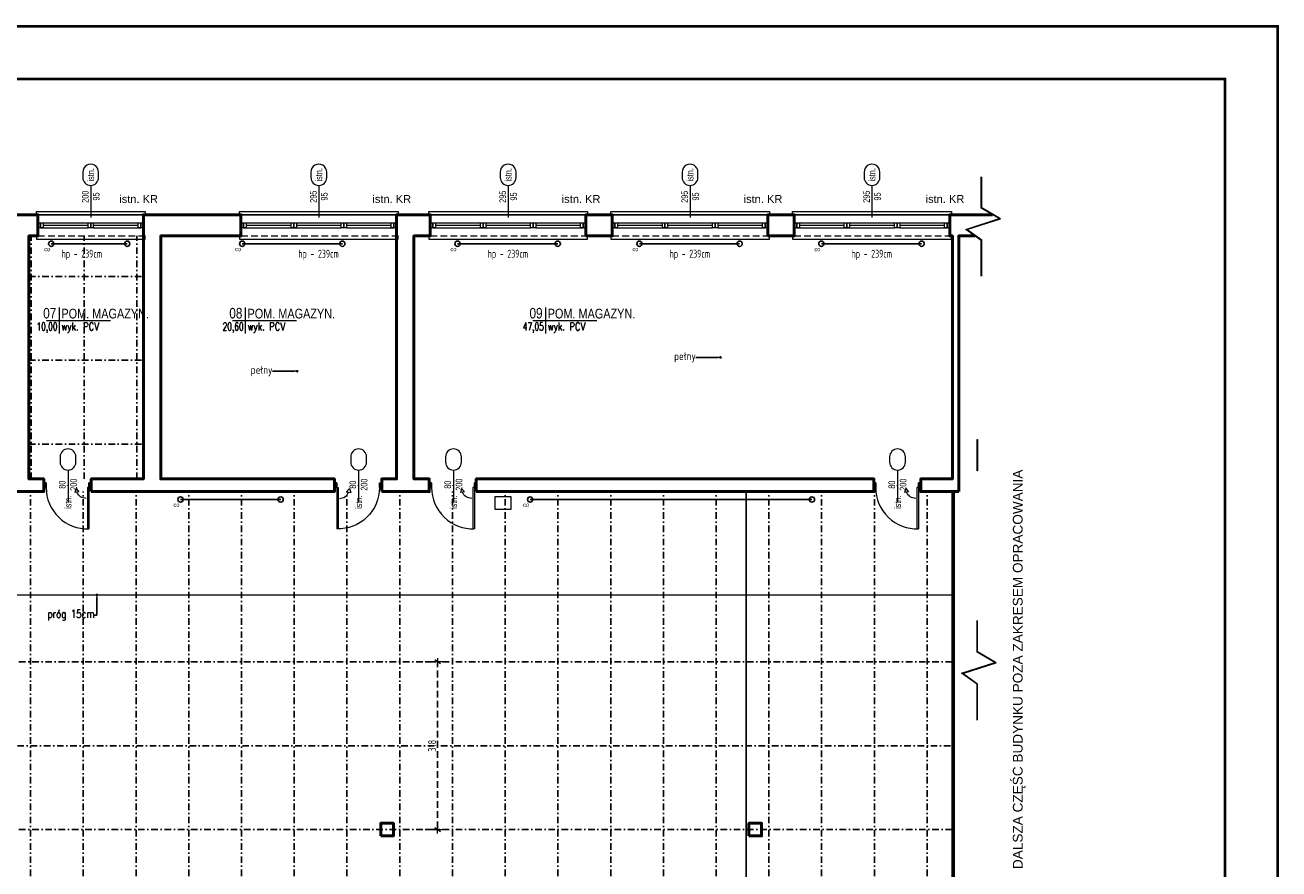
# Model space of a CAD drawing. Header units: centimetres. Extents: x -2715 to 104803, y -5579 to 32152.
# Tile 5 of 27: x 82425 to 84803, y -34 to 1567. Entities that reach past the tile are written whole.
import ezdxf
from ezdxf import colors
from ezdxf.entities.mleader import LeaderData, LeaderLine
from ezdxf.enums import TextEntityAlignment as Align
from ezdxf.math import Vec2, Vec3

# ---------------------------------------------------------------- set-up
doc = ezdxf.new("R2010")
doc.units = ezdxf.units.CM
doc.header["$MEASUREMENT"] = 0
doc.header["$PDMODE"] = 2
doc.linetypes.add('DASHDOT2', pattern=[0.5, 0.25, -0.125, 0, -0.125])
doc.linetypes.add('HIDDENX2', pattern=[19.05, 12.7, -6.35])
for name, color, linetype, lineweight in [('0_TXT', 252, 'Continuous', 15), ('0_TXT niewidoczne', 252, 'Continuous', 15), ('1_ doors', 252, 'Continuous', 15), ('1_ projection', 252, 'HIDDENX2', 5), ('1_ przerywana  S_CONSTRUCTION', 252, 'DASHDOT2', 25), ('1_ view 1', 252, 'Continuous', 15), ('1_ wall DIV', 252, 'Continuous', 40), ('1_ wall STRUCT', 252, 'Continuous', 50), ('1_ windows', 252, 'Continuous', 15), ('1_doors description proj.', 252, 'Continuous', 15), ('2_ doors description proj.', 252, 'Continuous', 15), ('2_ windows description proj.', 252, 'Continuous', 15), ('3_ PPOŻ  opisy', 252, 'Continuous', 18), ('A_szpilki okna', 252, 'Continuous', 13)]:
    doc.layers.add(name, color=color, linetype=linetype, lineweight=lineweight)
doc.layers.add('3_KRATA_okno istn.', color=252, linetype='ZIGZAG')
doc.layers.add('4_INST._co', color=252, linetype='Continuous')
doc.styles.add('BIKTS', font='bikromsw.shx', dxfattribs={"width": 0.85})
doc.styles.add('TXT1', font='simplex.shx', dxfattribs={"width": 0.8})
doc.styles.add('TXT3', font='geniso.shx', dxfattribs={"width": 0.75})
doc.styles.add('TXT_D', font='arial.ttf')
doc.styles.add('TXT_M', font='romans.shx', dxfattribs={"width": 0.75, "oblique": 15})
doc.styles.add('TXT_S', font='romand.shx')
doc.linetypes.add('TRACKS', pattern='A,0.15,[130,IS_LineDef.shx,S=0.25,R=0,X=0,Y=0],0.15', length=0.3)
doc.linetypes.add('ZIGZAG', pattern='A,0.0001,-0.2,[131,IS_LineDef.shx,S=0.2,R=0,X=-0.2,Y=0],-0.4,[131,IS_LineDef.shx,S=0.2,R=180,X=0.2,Y=0],-0.2', length=0.8001)
doc.dimstyles.new('S-100_ txt4_cz.19 WYS 15', dxfattribs={"dimtxt": 15, "dimasz": 3, "dimexe": 15, "dimexo": 50, "dimgap": 3, "dimtad": 1, "dimtoh": 1, "dimdec": 1, "dimrnd": 0.5, "dimzin": 12, "dimdsep": 46, "dimtxsty": 'TXT3', "dimblk": 'zasieczka', "dimcen": 3, "dimclrd": 250, "dimclre": 250, "dimclrt": 7, "dimadec": 0, "dimazin": 0, "dimtfac": 1, "dimtdec": 1, "dimtmove": 2, "dimatfit": 3, "dimldrblk": 'zasieczka', "dimfxl": 1, "dimtfill": 1, "dimtolj": 1, "dimtzin": 0, "dimarcsym": 0})

# ---------------------------------------------------------------- blocks, each defined once
blk = doc.blocks.new('vcxbvnbnbvmn')
at = {"color": 7}
for points in [[(-200, 15.5), (-203, 15.5), (-203, 21.5), (3, 21.5), (3, 21.5), (3, 15.5), (0, 15.5)], [(-200, -24.5), (-203, -24.5), (-203, -30.5), (3, -30.5), (3, -27.5), (3, -24.5), (0, -24.5)]]:
    blk.add_lwpolyline(points, dxfattribs=at)
at = {"color": 253, "linetype": 'HIDDENX2'}
for points in [[(-200, 15.5), (0, 15.5)], [(-200, -24.5), (0, -24.5)]]:
    blk.add_lwpolyline(points, dxfattribs=at)
for points in [[(-200, 0), (-195, 0), (-195, -9), (-200, -9), (-200, 0)], [(-195, 0), (-105, 0)], [(-195, 0), (-190, 0), (-190, -9), (-195, -9), (-195, 0)], [(-195, -9), (-105, -9)], [(-190, -4.5), (-105, -4.5)], [(-105, 0), (-100, 0), (-100, -9), (-105, -9), (-105, 0)], [(-100, 0), (-95, 0), (-95, -9), (-100, -9), (-100, 0)], [(-95, 0), (-5, 0)], [(-95, -4.5), (-10, -4.5)], [(-95, -9), (-5, -9)], [(-10, 0), (-5, 0), (-5, -9), (-10, -9), (-10, 0)], [(-5, 0), (0, 0), (0, -9), (-5, -9), (-5, 0)]]:
    blk.add_lwpolyline(points)
blk = doc.blocks.new('Spilka_okno_pod')
blk.add_line((0, -61.1), (0, 0))
blk.add_lwpolyline([(15, -76.1, 1), (-15, -76.1), (-15, -86.1, 1), (15, -86.1)], format="xyb", close=True)
at = {"style": 'BIKTS', "width": 0.8}
blk.add_attdef('SZEROK', text='', height=8, rotation=90, dxfattribs=at).set_placement((-4.4, -33.5), align=Align.CENTER)
blk.add_attdef('WYSOK', text='', height=8, rotation=90, dxfattribs=at).set_placement((4.7, -33.5), align=Align.TOP_CENTER)
blk.add_attdef('OZN', text='', height=8, rotation=90, dxfattribs=at).set_placement((0, -81.1), align=Align.MIDDLE)
blk = doc.blocks.new('vfdgfhbgfh')
at = {"linetype": 'TRACKS', "ltscale": 10}
blk.add_lwpolyline([(0, 0), (144.1, 0)], dxfattribs=at)
for centre in [(0, 0), (144.1, 0)]:
    blk.add_circle(centre, 5)
at = {"style": 'BIKTS', "width": 0.8}
blk.add_attdef('W', text='', height=8, rotation=0, dxfattribs=at).set_placement((-7.6, -6.1), align=Align.TOP_CENTER)
blk = doc.blocks.new('strzałka samozamykacz')
for p, q in [((-19.1, 19.1), (-12.6, 13.8)), ((-12.6, 13.8), (-11, 21.5))]:
    blk.add_line(p, q)
blk.add_lwpolyline([(-19.1, 19.1), (-11, 21.5)])
blk.add_arc((-19.1, 0), 19.1, 0, 67.4994)
blk = doc.blocks.new('dcsfdsgfdgdfh')
for p, q in [((-85.5, 0), (-85.5, -9.1)), ((-4.5, -9.1), (-4.5, 0)), ((-4.5, 0), (0, 0)), ((-85.5, -9.1), (-90, -9.1)), ((-7.3, -9.1), (-7.3, -87.3)), ((0, -9.1), (-4.5, -9.1)), ((-4.5, -9.1), (-4.5, -87.2))]:
    blk.add_line(p, q)
for points in [[(-85.5, -9.1), (-85.5, 0), (-90, 0), (-90, -9.1)], [(0, -9.1), (0, 0), (-4.5, 0), (-4.5, -9.1)]]:
    blk.add_lwpolyline(points, close=True)
for points in [[(-45, -5.9), (-45, -4.9)], [(-4.5, -9.1), (-7.3, -9.1)]]:
    blk.add_lwpolyline(points)
blk.add_arc((-7.3, -9.1), 78.2, 180, 271.9993)
at = {"layer": '1_ doors', "xscale": -1, "rotation": 89.99999999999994}
blk.add_blockref('strzałka samozamykacz', (-9.5, -29.5), dxfattribs=at)
blk = doc.blocks.new('vfdgfdgfdhgfh')
at = {"color": 7}
for points in [[(-295, 0), (-298, 0), (-298, 6), (3, 6), (3, 6), (3, 0), (0, 0)], [(-295, -40), (-298, -40), (-298, -46), (3, -46), (3, -43), (3, -40), (0, -40)]]:
    blk.add_lwpolyline(points, dxfattribs=at)
at = {"color": 253, "linetype": 'HIDDENX2'}
for points in [[(-295, 0), (0, 0)], [(-295, -40), (0, -40)]]:
    blk.add_lwpolyline(points, dxfattribs=at)
for points in [[(-295, -15.5), (-290, -15.5), (-290, -24.5), (-295, -24.5), (-295, -15.5)], [(-290, -15.5), (-105, -15.5)], [(-290, -15.5), (-285, -15.5), (-285, -24.5), (-290, -24.5), (-290, -15.5)], [(-285, -20), (-200, -20)], [(-200, -15.5), (-195, -15.5), (-195, -24.5), (-200, -24.5), (-200, -15.5)], [(-195, -15.5), (-190, -15.5), (-190, -24.5), (-195, -24.5), (-195, -15.5)], [(-190, -20), (-105, -20)], [(-105, -15.5), (-100, -15.5), (-100, -24.5), (-105, -24.5), (-105, -15.5)], [(-100, -15.5), (-95, -15.5), (-95, -24.5), (-100, -24.5), (-100, -15.5)], [(-95, -15.5), (-5, -15.5)], [(-95, -20), (-10, -20)], [(-10, -15.5), (-5, -15.5), (-5, -24.5), (-10, -24.5), (-10, -15.5)], [(-5, -15.5), (0, -15.5), (0, -24.5), (-5, -24.5), (-5, -15.5)], [(-290, -24.5), (-105, -24.5)], [(-95, -24.5), (-5, -24.5)]]:
    blk.add_lwpolyline(points)
blk = doc.blocks.new('fdgdfhfbgfh')
at = {"linetype": 'TRACKS', "ltscale": 10}
blk.add_lwpolyline([(0, 0), (190, 0)], dxfattribs=at)
for centre in [(0, 0), (190, 0)]:
    blk.add_circle(centre, 5)
at = {"style": 'BIKTS', "width": 0.8}
blk.add_attdef('W', text='', height=8, rotation=0, dxfattribs=at).set_placement((-7.6, -6.1), align=Align.TOP_CENTER)
blk = doc.blocks.new('_DOT')
at = {"color": 0, "linetype": 'ByBlock'}
blk.add_line((-0.5, 0), (-1, 0), dxfattribs=at)
at = {"color": 0, "linetype": 'ByBlock', "const_width": 0.5}
blk.add_lwpolyline([(-0.25, 0, 1), (0.25, 0, 1)], format="xyb", close=True, dxfattribs=at)
blk = doc.blocks.new('co')
at = {"linetype": 'TRACKS', "ltscale": 10}
blk.add_lwpolyline([(69784.8, -154.6), (70319.2, -154.6)], dxfattribs=at)
for centre in [(69784.8, -154.6), (70319.2, -154.6)]:
    blk.add_circle(centre, 5)
at = {"style": 'BIKTS', "width": 0.8}
blk.add_attdef('W', text='', height=8, rotation=0, dxfattribs=at).set_placement((69777.1, -160.7), align=Align.TOP_CENTER)
blk = doc.blocks.new('zasieczka')
for p, q in [((2.36, 0), (-2.36, 0)), ((0, -3.94), (0, 3.94))]:
    blk.add_line(p, q)
at = {"color": 7}
blk.add_line((-1.24, -1.86), (1.24, 1.86), dxfattribs=at)
blk = doc.blocks.new('*D4721')
at = {"layer": '1_ projection', "color": 250, "lineweight": -2}
for p, q in [((83166.5, 358.9), (83192.4, 358.9)), ((83207.4, 43.9), (83207.4, 355.9)), ((83166.5, 40.9), (83192.4, 40.9))]:
    blk.add_line(p, q, dxfattribs=at)
at = {"layer": 'Defpoints', "color": 0}
for p in [(83207.4, 358.9), (83216.5, 358.9), (83216.5, 40.9)]:
    blk.add_point(p, dxfattribs=at)
at = {"layer": '1_ projection', "color": 250, "linetype": 'ByBlock', "lineweight": -2, "xscale": 3, "yscale": 3, "zscale": 3}
for p, rotation in [((83207.4, 358.9), 90), ((83207.4, 40.9), 270)]:
    blk.add_blockref('zasieczka', p, dxfattribs=dict(at, rotation=rotation))
at = {"layer": '1_ projection', "color": 7, "insert": (83196.9, 199.9), "char_height": 15, "attachment_point": 5, "rotation": 90, "style": 'TXT3'}
blk.add_mtext('\\A1;318', dxfattribs=at)
blk = doc.blocks.new('MET')
at = {"layer": '0_TXT niewidoczne'}
for p, q in [((0, -20), (0, 20)), ((-20, 0), (78.7, 0))]:
    blk.add_line(p, q, dxfattribs=at)
at = {"style": 'TXT_D', "width": 0.8, "flags": 4}
blk.add_attdef('NUMER', text='', height=15, dxfattribs=at).set_placement((-6.7, 3.8), align=Align.RIGHT)
blk.add_attdef('NAZWA', (4.1, 3.8), '', height=15, dxfattribs=at)
at = {"layer": '0_TXT niewidoczne', "style": 'TXT_M', "width": 0.8, "flags": 4}
blk.add_attdef('M2', text='', height=12, dxfattribs=at).set_placement((-6.1, -15.4), align=Align.RIGHT)
blk.add_attdef('POSADZKA', (4.1, -15.4), '', height=12, dxfattribs=at)

msp = doc.modelspace()

# ---------------------------------------------------------------- linework, layer by layer
at = {"lineweight": 50, "const_width": 5}
msp.add_lwpolyline([(80600.17, -1405.86), (80600.17, 1564.14), (84800.17, 1564.14), (84800.17, -1405.86), (80600.17, -1405.86)], dxfattribs=at)
at = {"lineweight": 50}
msp.add_lwpolyline([(81020.17, -1305.86, 5, 5, 0), (81020.17, 1464.14, 5, 5, 0), (84700.17, 1464.14, 5, 5, 0), (84700.17, -1305.86, 5, 5, 0)], format="xyseb", close=True, dxfattribs=at)
at = {"layer": '1_ przerywana  S_CONSTRUCTION', "ltscale": 50}
for points in [[(82436.96, 705.93), (82436.96, 1166.93)], [(82536.96, 705.93), (82536.96, 1166.93)], [(82636.96, 705.93), (82636.96, 1166.93)], [(82432.55, 1089.93), (82649.55, 1089.93)], [(82432.55, 930.93), (82649.55, 930.93)], [(82432.55, 771.93), (82649.55, 771.93)], [(82435.55, -449.07), (82435.55, 681.93)], [(82535.55, -449.07), (82535.55, 681.93)], [(82635.55, -449.07), (82635.55, 681.93)], [(82735.55, -449.07), (82735.55, 681.93)], [(82835.55, -449.07), (82835.55, 681.93)], [(82935.55, -449.07), (82935.55, 681.93)], [(83035.55, -449.07), (83035.55, 681.93)], [(83135.55, -449.07), (83135.55, 681.93)], [(83235.55, -449.07), (83235.55, 681.93)], [(83335.55, -449.07), (83335.55, 681.93)], [(83435.55, -449.07), (83435.55, 681.93)], [(83535.55, -449.07), (83535.55, 681.93)], [(83635.55, -449.07), (83635.55, 681.93)], [(83735.55, -449.07), (83735.55, 681.93)], [(83835.55, -449.07), (83835.55, 681.93)], [(83935.55, -449.07), (83935.55, 681.93)], [(84035.55, -449.07), (84035.55, 681.93)], [(84135.55, -449.07), (84135.55, 681.93)], [(81682.55, 199.93), (84183.55, 199.93)], [(81685.55, 40.93), (84183.55, 40.93)]]:
    msp.add_lwpolyline(points, dxfattribs=at)
at = {"layer": '1_ przerywana  S_CONSTRUCTION', "color": 120, "ltscale": 50, "true_color": 0x00ffbf}
msp.add_lwpolyline([(81685.55, 358.93), (84183.55, 358.93)], dxfattribs=at)
at = {"layer": '1_ view 1'}
msp.add_lwpolyline([(84230.29, 780.6), (84231.29, 780.6), (84231.29, 721.36), (84230.29, 721.36)], close=True, dxfattribs=at)
for points in [[(81685.55, 485.93), (84183.55, 485.93)], [(84230.29, 248.26), (84230.29, 316.42), (84200.95, 337.3), (84264.14, 357.61), (84230.29, 377.36), (84230.29, 437.17)], [(84231.29, 248.26), (84231.29, 316.94), (84203.15, 336.96), (84266.58, 357.35), (84231.29, 377.94), (84231.29, 437.17)]]:
    msp.add_lwpolyline(points, dxfattribs=at)
at = {"layer": '1_ wall DIV'}
msp.add_lwpolyline([(84183.55, -449.07), (84183.55, 681.93), (84186.55, 681.93), (84186.55, -449.07), (84183.55, -449.07)], dxfattribs=at)
at = {"layer": '1_ wall STRUCT'}
for points in [[(82375.55, 681.93), (82375.55, 705.93), (82399.55, 705.93), (82399.55, 1166.93), (82293.55, 1166.93), (82293.55, 1206.93), (82449.55, 1206.93), (82449.55, 1166.93), (82432.55, 1166.93), (82432.55, 705.93), (82460.55, 705.93), (82460.55, 681.93), (82375.55, 681.93)], [(82550.55, 681.93), (82550.55, 705.93), (82649.55, 705.93), (82649.55, 1206.93), (82834.55, 1206.93), (82834.55, 1166.93), (82682.55, 1166.93), (82682.55, 705.93), (83011.55, 705.93), (83011.55, 681.93), (82550.55, 681.93)], [(83101.55, 681.93), (83101.55, 705.93), (83129.55, 705.93), (83129.55, 1206.93), (83193.55, 1206.93), (83193.55, 1166.93), (83162.55, 1166.93), (83162.55, 705.93), (83191.55, 705.93), (83191.55, 681.93), (83101.55, 681.93)], [(83488.55, 1166.93), (83488.55, 1206.93), (83538.55, 1206.93), (83538.55, 1166.93), (83488.55, 1166.93)], [(83833.55, 1166.93), (83833.55, 1206.93), (83883.55, 1206.93), (83883.55, 1166.93), (83833.55, 1166.93)], [(84183.55, 1206.93), (84178.55, 1206.93), (84178.55, 1166.93), (84183.55, 1166.93), (84183.55, 705.93), (84123.55, 705.93), (84123.55, 681.93), (84195.55, 681.93)], [(84259.37, 1206.93), (84183.55, 1206.93)], [(84195.55, 681.93), (84195.55, 1166.93), (84226.12, 1166.93)], [(83280.55, 681.93), (83280.55, 705.93), (84034.55, 705.93), (84034.55, 681.93), (83280.55, 681.93)], [(83099.55, 28.93), (83099.55, 52.93), (83123.55, 52.93), (83123.55, 28.93), (83099.55, 28.93)], [(83797.55, 28.93), (83797.55, 52.93), (83821.55, 52.93), (83821.55, 28.93), (83797.55, 28.93)]]:
    msp.add_lwpolyline(points, dxfattribs=at)
at = {"layer": '3_ PPOŻ  opisy', "linetype": 'Continuous', "lineweight": 20, "ltscale": 3}
msp.add_lwpolyline([(83316.31, 672.87), (83346.31, 672.87), (83346.31, 647.87), (83316.31, 647.87), (83316.31, 672.87)], dxfattribs=at)
at = {"layer": '3_KRATA_okno istn.', "linetype": 'ZIGZAG', "ltscale": 15}
for points in [[(82449.55, 1206.93), (82649.55, 1206.93)], [(82834.55, 1206.93), (83129.55, 1206.93)], [(83193.55, 1206.93), (83488.55, 1206.93)], [(83538.55, 1206.93), (83833.55, 1206.93)], [(83883.55, 1206.93), (84178.55, 1206.93)], [(83792.55, -449.07), (83792.55, 681.93)]]:
    msp.add_lwpolyline(points, dxfattribs=at)

# ---------------------------------------------------------------- block references
at = {"layer": '0_TXT'}
ref = msp.add_blockref('MET', (82490.29, 1006.55), dxfattribs=dict(at, xscale=1.23, yscale=1.23, zscale=1.23, rotation=359.9999999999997))
ref.add_attrib('NUMER', '07', dxfattribs={"layer": '0', "height": 20, "style": 'TXT_D', "width": 0.8, "flags": 4}).set_placement((82484.32, 1010.24), align=Align.RIGHT)
ref.add_attrib('NAZWA', 'POM. MAGAZYN.', (82493.98, 1010.24), dxfattribs={"layer": '0', "height": 18.45, "style": 'TXT_D', "width": 0.8, "flags": 4})
ref.add_attrib('M2', '10,00', dxfattribs={"layer": '0', "height": 14.76, "style": 'TXT_S', "width": 0.7, "flags": 4}).set_placement((82486.6, 987.66), align=Align.RIGHT)
ref.add_attrib('POSADZKA', 'wyk. PCV', (82493.98, 987.66), dxfattribs={"layer": '0', "height": 14.76, "style": 'TXT_S', "width": 0.8, "flags": 4})
ref = msp.add_blockref('MET', (82843.22, 1006.55), dxfattribs=dict(at, xscale=1.23, yscale=1.23, zscale=1.23, rotation=359.9999999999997))
ref.add_attrib('NUMER', '08', dxfattribs={"layer": '0', "height": 20, "style": 'TXT_D', "width": 0.8, "flags": 4}).set_placement((82837.26, 1010.24), align=Align.RIGHT)
ref.add_attrib('NAZWA', 'POM. MAGAZYN.', (82846.91, 1010.24), dxfattribs={"layer": '0', "height": 18.45, "style": 'TXT_D', "width": 0.8, "flags": 4})
ref.add_attrib('M2', '20,60', dxfattribs={"layer": '0', "height": 14.76, "style": 'TXT_S', "width": 0.7, "flags": 4}).set_placement((82839.53, 987.66), align=Align.RIGHT)
ref.add_attrib('POSADZKA', 'wyk. PCV', (82846.91, 987.66), dxfattribs={"layer": '0', "height": 14.76, "style": 'TXT_S', "width": 0.8, "flags": 4})
ref = msp.add_blockref('MET', (83412.43, 1006.55), dxfattribs=dict(at, xscale=1.23, yscale=1.23, zscale=1.23, rotation=359.9999999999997))
ref.add_attrib('NUMER', '09', dxfattribs={"layer": '0', "height": 20, "style": 'TXT_D', "width": 0.8, "flags": 4}).set_placement((83406.47, 1010.24), align=Align.RIGHT)
ref.add_attrib('NAZWA', 'POM. MAGAZYN.', (83416.12, 1010.24), dxfattribs={"layer": '0', "height": 18.45, "style": 'TXT_D', "width": 0.8, "flags": 4})
ref.add_attrib('M2', '47,05', dxfattribs={"layer": '0', "height": 14.76, "style": 'TXT_S', "width": 0.7, "flags": 4}).set_placement((83408.74, 987.66), align=Align.RIGHT)
ref.add_attrib('POSADZKA', 'wyk. PCV', (83416.12, 987.66), dxfattribs={"layer": '0', "height": 14.76, "style": 'TXT_S', "width": 0.8, "flags": 4})
at = {"layer": '1_ doors'}
for p in [(82550.55, 698.48), (83281.55, 698.48), (84123.55, 698.48)]:
    msp.add_blockref('dcsfdsgfdgdfh', p, dxfattribs=at)
at = {"layer": '1_ doors', "xscale": -1}
msp.add_blockref('dcsfdsgfdgdfh', (83011.55, 698.48), dxfattribs=at)
at = {"layer": '1_ windows'}
for name, p in [('vcxbvnbnbvmn', (82649.55, 1191.43)), ('vfdgfdgfdhgfh', (83129.55, 1206.93)), ('vfdgfdgfdhgfh', (83488.55, 1206.93)), ('vfdgfdgfdhgfh', (83833.55, 1206.93)), ('vfdgfdgfdhgfh', (84178.55, 1206.93))]:
    msp.add_blockref(name, p, dxfattribs=at)
at = {"layer": '1_doors description proj.'}
ref = msp.add_blockref('Spilka_okno_pod', (82506.55, 661.66), dxfattribs=dict(at, rotation=179.9999999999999))
ref.add_attrib('WYSOK', '200', dxfattribs={"layer": 'A_szpilki okna', "color": 7, "height": 12.5, "rotation": 89.99999, "style": 'BIKTS', "width": 0.8}).set_placement((82510.8, 695.14), align=Align.TOP_CENTER)
ref.add_attrib('SZEROK', '80', dxfattribs={"layer": 'A_szpilki okna', "color": 7, "height": 12.5, "rotation": 89.99999, "style": 'BIKTS', "width": 0.8}).set_placement((82501.8, 695.14), align=Align.CENTER)
ref.add_attrib('OZN', 'istn.', dxfattribs={"layer": 'A_szpilki okna', "color": 7, "height": 12.5, "rotation": 89.99999, "style": 'BIKTS', "width": 0.8}).set_placement((82506.55, 661.66), align=Align.MIDDLE)
ref = msp.add_blockref('Spilka_okno_pod', (83057.55, 661.66), dxfattribs=dict(at, rotation=179.9999999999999))
ref.add_attrib('WYSOK', '200', dxfattribs={"layer": 'A_szpilki okna', "color": 7, "height": 12.5, "rotation": 89.99999, "style": 'BIKTS', "width": 0.8}).set_placement((83061.8, 695.14), align=Align.TOP_CENTER)
ref.add_attrib('SZEROK', '80', dxfattribs={"layer": 'A_szpilki okna', "color": 7, "height": 12.5, "rotation": 89.99999, "style": 'BIKTS', "width": 0.8}).set_placement((83052.8, 695.14), align=Align.CENTER)
ref.add_attrib('OZN', 'istn.', dxfattribs={"layer": 'A_szpilki okna', "color": 7, "height": 12.5, "rotation": 89.99999, "style": 'BIKTS', "width": 0.8}).set_placement((83057.55, 661.66), align=Align.MIDDLE)
ref = msp.add_blockref('Spilka_okno_pod', (83237.55, 661.66), dxfattribs=dict(at, rotation=179.9999999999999))
ref.add_attrib('WYSOK', '200', dxfattribs={"layer": 'A_szpilki okna', "color": 7, "height": 12.5, "rotation": 89.99999, "style": 'BIKTS', "width": 0.8}).set_placement((83241.8, 695.14), align=Align.TOP_CENTER)
ref.add_attrib('SZEROK', '80', dxfattribs={"layer": 'A_szpilki okna', "color": 7, "height": 12.5, "rotation": 89.99999, "style": 'BIKTS', "width": 0.8}).set_placement((83232.8, 695.14), align=Align.CENTER)
ref.add_attrib('OZN', 'istn.', dxfattribs={"layer": 'A_szpilki okna', "color": 7, "height": 12.5, "rotation": 89.99999, "style": 'BIKTS', "width": 0.8}).set_placement((83237.55, 661.66), align=Align.MIDDLE)
ref = msp.add_blockref('Spilka_okno_pod', (84079.55, 661.66), dxfattribs=dict(at, rotation=179.9999999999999))
ref.add_attrib('WYSOK', '200', dxfattribs={"layer": 'A_szpilki okna', "color": 7, "height": 12.5, "rotation": 89.99999, "style": 'BIKTS', "width": 0.8}).set_placement((84083.8, 695.14), align=Align.TOP_CENTER)
ref.add_attrib('SZEROK', '80', dxfattribs={"layer": 'A_szpilki okna', "color": 7, "height": 12.5, "rotation": 89.99999, "style": 'BIKTS', "width": 0.8}).set_placement((84074.8, 695.14), align=Align.CENTER)
ref.add_attrib('OZN', 'istn.', dxfattribs={"layer": 'A_szpilki okna', "color": 7, "height": 12.5, "rotation": 89.99999, "style": 'BIKTS', "width": 0.8}).set_placement((84079.55, 661.66), align=Align.MIDDLE)
at = {"layer": '2_ windows description proj.'}
ref = msp.add_blockref('Spilka_okno_pod', (82549.55, 1201.57), dxfattribs=dict(at, rotation=179.999974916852))
ref.add_attrib('WYSOK', '95', dxfattribs={"layer": 'A_szpilki okna', "color": 7, "height": 12.5, "rotation": 89.99997, "style": 'BIKTS', "width": 0.8}).set_placement((82553.74, 1241.53), align=Align.TOP_CENTER)
ref.add_attrib('SZEROK', '200', dxfattribs={"layer": 'A_szpilki okna', "color": 7, "height": 12.5, "rotation": 89.99997, "style": 'BIKTS', "width": 0.8}).set_placement((82545.49, 1241.15), align=Align.CENTER)
ref.add_attrib('OZN', 'istn.', dxfattribs={"layer": 'A_szpilki okna', "color": 7, "height": 12.5, "rotation": 89.99997, "style": 'BIKTS', "width": 0.8}).set_placement((82549.55, 1282.65), align=Align.MIDDLE)
ref = msp.add_blockref('Spilka_okno_pod', (82982.05, 1201.57), dxfattribs=dict(at, rotation=179.999974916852))
ref.add_attrib('WYSOK', '95', dxfattribs={"layer": 'A_szpilki okna', "color": 7, "height": 12.5, "rotation": 89.99997, "style": 'BIKTS', "width": 0.8}).set_placement((82986.24, 1241.53), align=Align.TOP_CENTER)
ref.add_attrib('SZEROK', '295', dxfattribs={"layer": 'A_szpilki okna', "color": 7, "height": 12.5, "rotation": 89.99997, "style": 'BIKTS', "width": 0.8}).set_placement((82977.99, 1241.15), align=Align.CENTER)
ref.add_attrib('OZN', 'istn.', dxfattribs={"layer": 'A_szpilki okna', "color": 7, "height": 12.5, "rotation": 89.99997, "style": 'BIKTS', "width": 0.8}).set_placement((82982.05, 1282.65), align=Align.MIDDLE)
ref = msp.add_blockref('Spilka_okno_pod', (83341.05, 1201.57), dxfattribs=dict(at, rotation=179.999974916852))
ref.add_attrib('WYSOK', '95', dxfattribs={"layer": 'A_szpilki okna', "color": 7, "height": 12.5, "rotation": 89.99997, "style": 'BIKTS', "width": 0.8}).set_placement((83345.24, 1241.53), align=Align.TOP_CENTER)
ref.add_attrib('SZEROK', '295', dxfattribs={"layer": 'A_szpilki okna', "color": 7, "height": 12.5, "rotation": 89.99997, "style": 'BIKTS', "width": 0.8}).set_placement((83336.99, 1241.15), align=Align.CENTER)
ref.add_attrib('OZN', 'istn.', dxfattribs={"layer": 'A_szpilki okna', "color": 7, "height": 12.5, "rotation": 89.99997, "style": 'BIKTS', "width": 0.8}).set_placement((83341.05, 1282.65), align=Align.MIDDLE)
ref = msp.add_blockref('Spilka_okno_pod', (83686.05, 1201.57), dxfattribs=dict(at, rotation=179.999974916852))
ref.add_attrib('WYSOK', '95', dxfattribs={"layer": 'A_szpilki okna', "color": 7, "height": 12.5, "rotation": 89.99997, "style": 'BIKTS', "width": 0.8}).set_placement((83690.24, 1241.53), align=Align.TOP_CENTER)
ref.add_attrib('SZEROK', '295', dxfattribs={"layer": 'A_szpilki okna', "color": 7, "height": 12.5, "rotation": 89.99997, "style": 'BIKTS', "width": 0.8}).set_placement((83681.99, 1241.15), align=Align.CENTER)
ref.add_attrib('OZN', 'istn.', dxfattribs={"layer": 'A_szpilki okna', "color": 7, "height": 12.5, "rotation": 89.99997, "style": 'BIKTS', "width": 0.8}).set_placement((83686.05, 1282.65), align=Align.MIDDLE)
ref = msp.add_blockref('Spilka_okno_pod', (84031.05, 1201.57), dxfattribs=dict(at, rotation=179.999974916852))
ref.add_attrib('WYSOK', '95', dxfattribs={"layer": 'A_szpilki okna', "color": 7, "height": 12.5, "rotation": 89.99997, "style": 'BIKTS', "width": 0.8}).set_placement((84035.24, 1241.53), align=Align.TOP_CENTER)
ref.add_attrib('SZEROK', '295', dxfattribs={"layer": 'A_szpilki okna', "color": 7, "height": 12.5, "rotation": 89.99997, "style": 'BIKTS', "width": 0.8}).set_placement((84026.99, 1241.15), align=Align.CENTER)
ref.add_attrib('OZN', 'istn.', dxfattribs={"layer": 'A_szpilki okna', "color": 7, "height": 12.5, "rotation": 89.99997, "style": 'BIKTS', "width": 0.8}).set_placement((84031.05, 1282.65), align=Align.MIDDLE)
at = {"layer": '4_INST._co'}
for name, p in [('vfdgfhbgfh', (82474.69, 1151.93)), ('fdgdfhfbgfh', (82836.76, 1151.93)), ('fdgdfhfbgfh', (83245.09, 1151.93)), ('fdgdfhfbgfh', (83590.09, 1151.93)), ('fdgdfhfbgfh', (83935.09, 1151.93)), ('fdgdfhfbgfh', (82719.82, 666.93)), ('co', (13597.97, 821.54))]:
    msp.add_blockref(name, p, dxfattribs=at).add_auto_attribs({'W': 'co'})

# ---------------------------------------------------------------- texts
at = {"insert": (84298.21, -33.92), "char_height": 18.45, "width": 765.1436, "attachment_point": 1, "rotation": 90, "style": 'TXT_D'}
msp.add_mtext('DALSZA CZĘŚC BUDYNKU POZA ZAKRESEM OPRACOWANIA', dxfattribs=at)
at = {"layer": '2_ doors description proj.', "char_height": 15, "attachment_point": 1, "rotation": 359.99997, "line_spacing_factor": 0.814815, "style": 'TXT3'}
for insert in [(82494.47, 1140.55), (82943.36, 1140.55), (83302.36, 1140.55), (83647.36, 1140.55), (83992.36, 1140.55)]:
    msp.add_mtext('{\\W0.65;hp - 239cm}', dxfattribs=dict(at, insert=insert))

# ---------------------------------------------------------------- dimensions: what is measured, and where the dimension line sits
at = {"layer": '1_ projection'}
dim = msp.add_linear_dim(base=(83207.35, 358.93), p1=(83216.51, 40.93), p2=(83216.51, 358.93), angle=90, dimstyle='S-100_ txt4_cz.19 WYS 15', override={"dimtfill": 0}, dxfattribs=at)
dim.commit()
dim.dimension.update_dxf_attribs({"geometry": '*D4721', "text_midpoint": (83196.85, 199.93)})

# ---------------------------------------------------------------- leaders
at = {"layer": '0_TXT'}
ml = msp.add_multileader_mtext('Standard', dxfattribs=at)
ml.set_content('pełny  ', style='TXT1')
ml.set_leader_properties()
ml.set_arrow_properties(name='DOT')
ml.build(insert=Vec2(0, 0))
ml.multileader.update_dxf_attribs({"dogleg_length": 0.36, "arrow_head_size": 5})
ctx = ml.context
ctx.base_point, ctx.char_height, ctx.arrow_head_size, ctx.landing_gap_size, ctx.plane_origin = Vec3(83650.71, 936.37), 15, 5, 0.09, Vec3(83743.88, 936.37)
ctx.text_align_type, ctx.attachment_type = 2, 2
notes = []
notes.append((ctx, [(0, (1, 1, 0), (83697.53, 936.37), (-1, 0), 0.36, [(0, [(83743.88, 936.37)], 0, [])])]))
ctx.mtext.insert, ctx.mtext.alignment, ctx.mtext.flow_direction = Vec3(83697.08, 946.37), 3, 5
ml = msp.add_multileader_mtext('Standard', dxfattribs=at)
ml.set_content('pełny  ', style='TXT1')
ml.set_leader_properties()
ml.set_arrow_properties(name='DOT')
ml.build(insert=Vec2(0, 0))
ml.multileader.update_dxf_attribs({"dogleg_length": 0.36, "arrow_head_size": 5})
ctx = ml.context
ctx.base_point, ctx.char_height, ctx.arrow_head_size, ctx.landing_gap_size, ctx.plane_origin = Vec3(82847.97, 910.27), 15, 5, 0.09, Vec3(82941.13, 910.27)
ctx.text_align_type, ctx.attachment_type = 2, 2
notes.append((ctx, [(0, (1, 1, 0), (82894.79, 910.27), (-1, 0), 0.36, [(0, [(82941.13, 910.27)], 0, [])])]))
ctx.mtext.insert, ctx.mtext.alignment, ctx.mtext.flow_direction = Vec3(82894.34, 920.27), 3, 5
ml = msp.add_multileader_mtext('Standard', dxfattribs=at)
ml.set_content('próg 15cm   ', style='TXT1')
ml.set_leader_properties()
ml.set_arrow_properties(name='DOT')
ml.build(insert=Vec2(0, 0))
ml.multileader.update_dxf_attribs({"dogleg_length": 4.23, "arrow_head_size": 5})
ctx = ml.context
ctx.base_point, ctx.char_height, ctx.arrow_head_size, ctx.landing_gap_size, ctx.plane_origin = Vec3(82462.54, 447.48), 15, 5, 0.09, Vec3(82561.24, 485.93)
ctx.text_align_type, ctx.attachment_type = 2, 2
notes.append((ctx, [(0, (1, 1, 0), (82561.24, 447.48), (-1, 0), 4.23, [(0, [(82561.24, 485.93)], 0, [])])]))
ctx.mtext.insert, ctx.mtext.alignment, ctx.mtext.flow_direction = Vec3(82556.91, 457.48), 3, 5
for ctx, leaders in notes:
    for number, flags, end, landing, length, lines in leaders:
        leader = LeaderData()
        leader.index, (leader.has_last_leader_line, leader.has_dogleg_vector, leader.attachment_direction) = number, flags
        leader.last_leader_point, leader.dogleg_vector, leader.dogleg_length = Vec3(end), Vec3(landing), length
        for number, points, colour, breaks in lines:
            line = LeaderLine()
            line.index, line.vertices, line.color, line.breaks = number, Vec3.list(points), colors.encode_raw_color(colour), breaks
            leader.lines.append(line)
        ctx.leaders.append(leader)

# ---------------------------------------------------------------- next in the draw order: texts
at = {"layer": '0_TXT', "char_height": 15, "width": 75.0214, "attachment_point": 1, "style": 'TXT_D', "bg_fill": 3, "box_fill_scale": 1, "bg_fill_color": 256, "bg_fill_transparency": 0}
for insert in [(82603.72, 1244.33), (83083.72, 1244.33), (83442.72, 1244.33), (83787.72, 1244.33), (84132.72, 1244.33)]:
    msp.add_mtext('istn. KR', dxfattribs=dict(at, insert=insert))

# ---------------------------------------------------------------- next in the draw order: linework, layer by layer
at = {"layer": '1_ view 1'}
for points in [[(84238.19, 1090.18), (84238.19, 1158.34), (84208.85, 1179.22), (84272.05, 1199.53), (84238.19, 1219.28), (84238.19, 1279.09)], [(84239.19, 1090.18), (84239.19, 1158.86), (84211.06, 1178.88), (84274.49, 1199.27), (84239.19, 1219.86), (84239.19, 1279.09)]]:
    msp.add_lwpolyline(points, dxfattribs=at)

doc.saveas('drawing.dxf')
